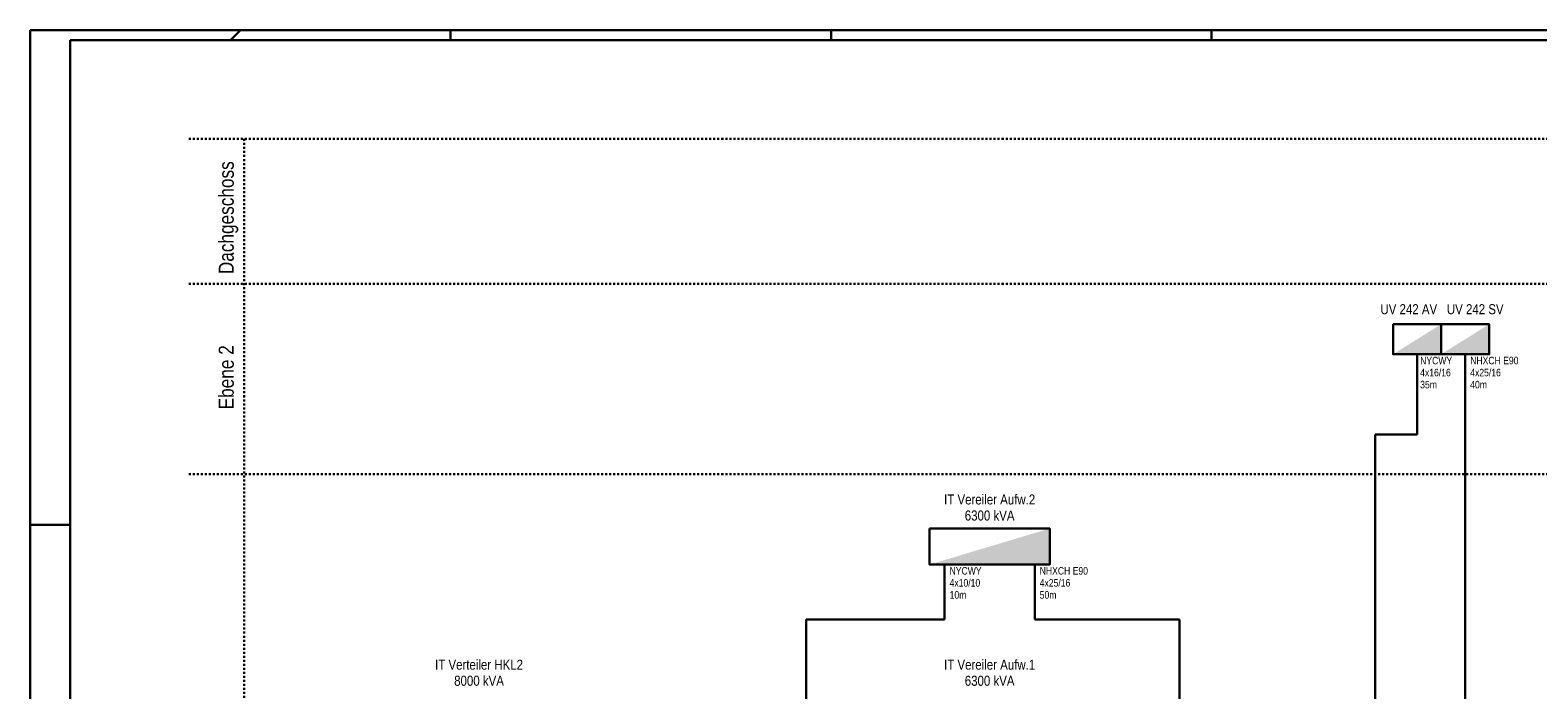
# Model space of a CAD drawing. Header units: millimetres. Extents: x -2000 to 116900, y -500 to 83600.
# Tile 3 of 7: x -2000 to 73295, y 50662 to 83600. Entities that reach past the tile are written whole.
import ezdxf
from ezdxf.enums import TextEntityAlignment as Align

# ---------------------------------------------------------------- set-up
doc = ezdxf.new("R2010")
doc.units = ezdxf.units.MM
doc.linetypes.add('DDS_LT3', pattern=[200, 100, -100])
for name, color, linetype in [('ITB_ELT_TXT_Kennzeichnung', 7, 'Continuous'), ('ITB_XXX_Layout Rahmen', 18, 'Continuous'), ('ITB_XXX_Schemata Bereiche', 7, 'Continuous'), ('ITB_XXX_Schemata Linien', 7, 'Continuous'), ('ITB_XXX_Schemata Symbole', 7, 'Continuous'), ('ITB_XXX_TXT_Schemata', 7, 'Continuous')]:
    doc.layers.add(name, color=color, linetype=linetype)
doc.styles.add('Arial Narrow', font='txt', dxfattribs={"height": 0.2})

# ---------------------------------------------------------------- blocks, each defined once
blk = doc.blocks.new('Text-Text- Ebene 2-ID-60-8-1482-6501')
at = {"layer": 'ITB_ELT_TXT_Kennzeichnung', "color": 7, "lineweight": 5, "style": 'Arial Narrow', "width": 0.999486}
blk.add_text('Ebene 2', height=750, rotation=90, dxfattribs=at).set_placement((0, 0), (0, 3201), align=Align.FIT)
blk = doc.blocks.new('Schemasymbol-ID-60-8-1482-7168')
at = {"layer": 'ITB_XXX_Schemata Symbole', "lineweight": 30}
blk.add_hatch(color=1, dxfattribs=at).paths.add_polyline_path([(0, 0), (6000, 0), (6000, 1800)])
at = {"layer": 'ITB_XXX_Schemata Symbole', "color": 1, "lineweight": 30}
blk.add_lwpolyline([(0, 1800), (0, 0), (6000, 0), (6000, 1800), (0, 1800)], dxfattribs=at)
blk = doc.blocks.new('Schemasymbol-ID-60-8-1482-7439')
at = {"layer": 'ITB_XXX_Schemata Symbole', "lineweight": 30}
blk.add_hatch(color=1, dxfattribs=at).paths.add_polyline_path([(0, 0), (2400, 0), (2400, 1500)])
at = {"layer": 'ITB_XXX_Schemata Symbole', "color": 1, "lineweight": 30}
blk.add_lwpolyline([(0, 1500), (0, 0), (2400, 0), (2400, 1500), (0, 1500)], dxfattribs=at)
blk = doc.blocks.new('Schemasymbol-ID-60-8-1482-7456')
at = {"layer": 'ITB_XXX_Schemata Symbole', "lineweight": 30}
blk.add_hatch(color=1, dxfattribs=at).paths.add_polyline_path([(0, 0), (2400, 0), (2400, 1500)])
at = {"layer": 'ITB_XXX_Schemata Symbole', "color": 1, "lineweight": 30}
blk.add_lwpolyline([(0, 1500), (0, 0), (2400, 0), (2400, 1500), (0, 1500)], dxfattribs=at)
blk = doc.blocks.new('Text-Text- Dachgeschoss-ID-60-8-1482-7569')
at = {"layer": 'ITB_ELT_TXT_Kennzeichnung', "color": 7, "lineweight": 5, "style": 'Arial Narrow', "width": 0.999176}
blk.add_text('Dachgeschoss', height=750, rotation=90, dxfattribs=at).set_placement((0, 0), (0, 5636), align=Align.FIT)
blk = doc.blocks.new('Text-Text- NYCWY--4x10-10--10m-ID-60-8-1482-7436')
at = {"layer": 'ITB_ELT_TXT_Kennzeichnung', "color": 7, "lineweight": 5, "style": 'Arial Narrow'}
for s, width, p, p2 in [('NYCWY', 1.000084, (0, 0), (1598, 0)), ('4x10/10', 0.999265, (0, -601), (1529, -601)), ('10m', 0.99923, (0, -1202), (836, -1202))]:
    blk.add_text(s, height=375, dxfattribs=dict(at, width=width)).set_placement(p, p2, align=Align.FIT)
blk = doc.blocks.new('Text-Text- NHXCH E90--4x25-16--50m-ID-60-8-1482-7616')
at = {"layer": 'ITB_ELT_TXT_Kennzeichnung', "color": 7, "lineweight": 5, "style": 'Arial Narrow'}
for s, width, p, p2 in [('NHXCH E90', 0.999886, (0, 0), (2410, 0)), ('4x25/16', 0.999265, (0, -601), (1529, -601)), ('50m', 0.99923, (0, -1202), (836, -1202))]:
    blk.add_text(s, height=375, dxfattribs=dict(at, width=width)).set_placement(p, p2, align=Align.FIT)
blk = doc.blocks.new('Text-Text- NHXCH E90--4x25-16--40m-ID-60-8-1482-7629')
at = {"layer": 'ITB_ELT_TXT_Kennzeichnung', "color": 7, "lineweight": 5, "style": 'Arial Narrow'}
for s, width, p, p2 in [('NHXCH E90', 0.999886, (0, 0), (2410, 0)), ('4x25/16', 0.999265, (0, -601), (1529, -601)), ('40m', 0.99923, (0, -1202), (836, -1202))]:
    blk.add_text(s, height=375, dxfattribs=dict(at, width=width)).set_placement(p, p2, align=Align.FIT)
blk = doc.blocks.new('Text-Text- NYCWY--4x16-16--35m-ID-60-8-1482-7651')
at = {"layer": 'ITB_ELT_TXT_Kennzeichnung', "color": 7, "lineweight": 5, "style": 'Arial Narrow'}
for s, width, p, p2 in [('NYCWY', 1.000084, (0, 0), (1598, 0)), ('4x16/16', 0.999265, (0, -601), (1529, -601)), ('35m', 0.99923, (0, -1202), (836, -1202))]:
    blk.add_text(s, height=375, dxfattribs=dict(at, width=width)).set_placement(p, p2, align=Align.FIT)
blk = doc.blocks.new('Label-ID-60-8-1482-7149')
at = {"layer": 'ITB_XXX_TXT_Schemata', "color": 7, "lineweight": 5, "style": 'Arial Narrow'}
for s, width, p, p2 in [('IT Vereiler Aufw.1', 0.999919, (33709, 43735), (38261, 43735)), ('6300 kVA', 0.999592, (34743, 42933), (37227, 42933))]:
    blk.add_text(s, height=500, dxfattribs=dict(at, width=width)).set_placement(p, p2, align=Align.FIT)
blk = doc.blocks.new('Label-ID-60-8-1482-7191')
at = {"layer": 'ITB_XXX_TXT_Schemata', "color": 7, "lineweight": 5, "style": 'Arial Narrow'}
for s, width, p, p2 in [('IT Verteiler HKL2', 0.999889, (8288, 43735), (12681, 43735)), ('8000 kVA', 0.999592, (9243, 42933), (11727, 42933))]:
    blk.add_text(s, height=500, dxfattribs=dict(at, width=width)).set_placement(p, p2, align=Align.FIT)
blk = doc.blocks.new('Label-ID-60-8-1482-7170')
at = {"layer": 'ITB_XXX_TXT_Schemata', "color": 7, "lineweight": 5, "style": 'Arial Narrow'}
for s, width, p, p2 in [('IT Vereiler Aufw.2', 0.999919, (33709, 51985), (38261, 51985)), ('6300 kVA', 0.999592, (34743, 51183), (37227, 51183))]:
    blk.add_text(s, height=500, dxfattribs=dict(at, width=width)).set_placement(p, p2, align=Align.FIT)
blk = doc.blocks.new('Label-ID-60-8-1482-7441')
at = {"layer": 'ITB_XXX_TXT_Schemata', "color": 7, "lineweight": 5, "style": 'Arial Narrow', "width": 0.999904}
blk.add_text('UV 242 AV', height=500, dxfattribs=at).set_placement((57718, 62485), (60552, 62485), align=Align.FIT)
blk = doc.blocks.new('Label-ID-60-8-1482-7458')
at = {"layer": 'ITB_XXX_TXT_Schemata', "color": 7, "lineweight": 5, "style": 'Arial Narrow', "width": 0.999904}
blk.add_text('UV 242 SV', height=500, dxfattribs=at).set_placement((60118, 62485), (62952, 62485), align=Align.FIT)
blk = doc.blocks.new('Blätter-ID-60-1472-1482-1491')
at = {"layer": 'ITB_XXX_Layout Rahmen', "color": 7, "lineweight": 30}
for p, q in [((8500, 83600), (8000, 83100)), ((19000, 83100), (19000, 83600)), ((38000, 83100), (38000, 83600)), ((57000, 83100), (57000, 83600)), ((-2000, 58900), (0, 58900))]:
    blk.add_line(p, q, dxfattribs=at)
for points in [[(-2000, 83600), (-2000, -500), (116900, -500), (116900, 83600), (-2000, 83600)], [(0, 83100), (0, 0), (116400, 0), (116400, 83100), (0, 83100)]]:
    blk.add_lwpolyline(points, dxfattribs=at)

msp = doc.modelspace()

# ---------------------------------------------------------------- linework, layer by layer
at = {"layer": 'ITB_XXX_Schemata Bereiche', "color": 7, "linetype": 'DDS_LT3', "lineweight": 30}
for points in [[(5918, 78167), (92933, 78167)], [(8683, 78167), (8683, 4933)], [(5918, 70933), (93668, 70933)], [(5918, 61433), (92933, 61433)]]:
    msp.add_lwpolyline(points, dxfattribs=at)
at = {"layer": 'ITB_XXX_Schemata Linien', "color": 7, "lineweight": 30}
for p, q in [((67268, 63417), (67268, 67417)), ((65168, 26012), (65168, 63417)), ((65168, 63417), (67268, 63417)), ((43668, 54167), (43668, 56917)), ((36751, 38512), (36751, 54167)), ((36751, 54167), (43668, 54167))]:
    msp.add_line(p, q, dxfattribs=at)
at = {"layer": 'ITB_XXX_Schemata Linien', "color": 1, "lineweight": 30}
for p, q in [((69668, 26012), (69668, 67417)), ((48168, 54167), (48168, 56917)), ((55403, 54167), (48168, 54167)), ((55403, 38512), (55403, 54167))]:
    msp.add_line(p, q, dxfattribs=at)

# ---------------------------------------------------------------- block references
at = {"layer": 'ITB_ELT_TXT_Kennzeichnung', "color": 7, "lineweight": 5}
for name, p in [('Text-Text- Dachgeschoss-ID-60-8-1482-7569', (8168, 71417)), ('Text-Text- Ebene 2-ID-60-8-1482-6501', (8168, 64667)), ('Text-Text- NYCWY--4x16-16--35m-ID-60-8-1482-7651', (67418, 66917)), ('Text-Text- NHXCH E90--4x25-16--40m-ID-60-8-1482-7629', (69918, 66917)), ('Text-Text- NYCWY--4x10-10--10m-ID-60-8-1482-7436', (43918, 56417)), ('Text-Text- NHXCH E90--4x25-16--50m-ID-60-8-1482-7616', (48418, 56417))]:
    msp.add_blockref(name, p, dxfattribs=at)
at = {"layer": 'ITB_XXX_Layout Rahmen', "color": 7, "lineweight": 30}
msp.add_blockref('Blätter-ID-60-1472-1482-1491', (0, 0), dxfattribs=at)
at = {"layer": 'ITB_XXX_Schemata Symbole', "color": 1, "lineweight": 30}
for name, p in [('Schemasymbol-ID-60-8-1482-7439', (66068, 67417)), ('Schemasymbol-ID-60-8-1482-7456', (68468, 67417)), ('Schemasymbol-ID-60-8-1482-7168', (42918, 56917))]:
    msp.add_blockref(name, p, dxfattribs=at)
at = {"layer": 'ITB_XXX_TXT_Schemata', "color": 7, "lineweight": 5}
for name, p in [('Label-ID-60-8-1482-7441', (7716, 6933)), ('Label-ID-60-8-1482-7458', (8633, 6933)), ('Label-ID-60-8-1482-7170', (9933, 7933)), ('Label-ID-60-8-1482-7191', (9933, 7933)), ('Label-ID-60-8-1482-7149', (9933, 7933))]:
    msp.add_blockref(name, p, dxfattribs=at)

doc.saveas('drawing.dxf')
